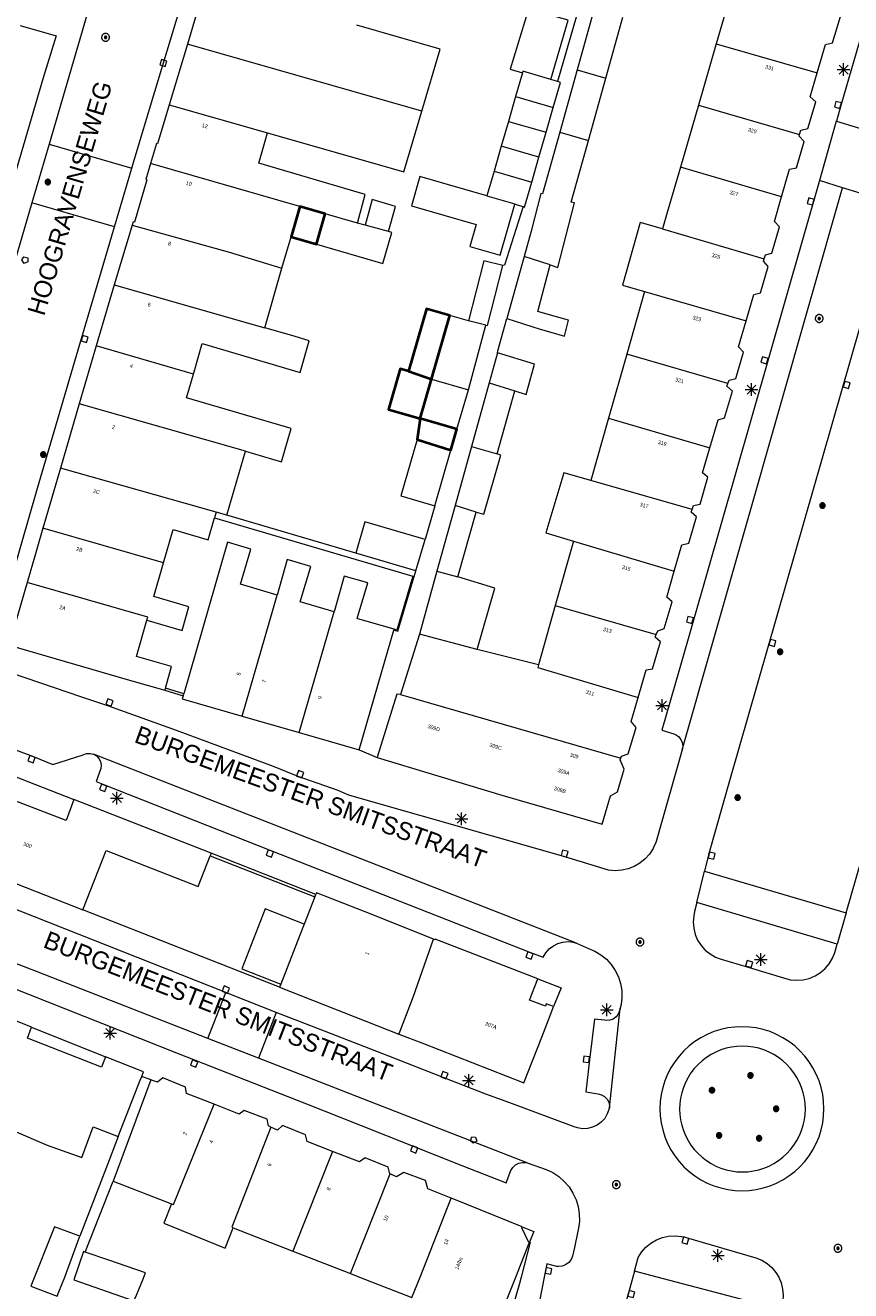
# Model space of a CAD drawing. Header units: metres. Extents: x 135779 to 137489, y 452643 to 455118.
# Tile 202 of 256: x 136614 to 136679, y 453399 to 453499. Entities that reach past the tile are written whole.
import ezdxf
from ezdxf.enums import TextEntityAlignment as Align

# ---------------------------------------------------------------- set-up
doc = ezdxf.new("R2010")
doc.units = ezdxf.units.M
for name, color, linetype, lineweight in [('KTop_GBI_Luifel', 40, 'Continuous', 40), ('KTop_NAR_Huisnummer (t)', 7, 'Continuous', 13), ('KTop_NAR_Huisnummer tijdelijk (t)', 7, 'Continuous', 13), ('KTop_OBW_Overig Plus', 1, 'Continuous', 13), ('KTop_ORL_Weg_Straatnaam (t)', 7, 'Continuous', 13), ('KTop_OWG_Verkeerseiland', 2, 'Continuous', 13), ('KTop_PAL_Lichtmast', 40, 'Continuous', 13), ('KTop_PND_Grondvlaksituatie van BAG-pand [tachy]', 1, 'Continuous', 13), ('KTop_PND_Pandscheiding', 40, 'Continuous', 13), ('KTop_PUT_Brandkraan of -put', 1, 'Continuous', 13), ('KTop_PUT_Inspectie- of rioolput', 15, 'Continuous', 13), ('KTop_PUT_Kolk', 15, 'Continuous', 13), ('KTop_SHD_Muur', 15, 'Continuous', 13), ('KTop_VGO_Boom', 92, 'Continuous', 13), ('KTop_WGD_Rijbaan_Lokale weg', 251, 'Continuous', 13), ('KTop_WGD_Rijbaan_Lokale weg_verkeersdrempel', 40, 'Continuous', 13), ('KTop_WGD_Voetpad', 251, 'Continuous', 13), ('KTop_WGD_Voetpad_achterpad', 251, 'Continuous', 13)]:
    doc.layers.add(name, color=color, linetype=linetype, lineweight=lineweight)
doc.styles.add('Style-ROVU', font='ROVU.shx')
doc.styles.add('Style-ROVUCURSIEF', font='ROVUCURSIEF.shx')

# ---------------------------------------------------------------- blocks, each defined once
blk = doc.blocks.new('PAL_Lichtmast')
at = {"layer": 'KTop_PAL_Lichtmast'}
for p, q in [((-0.354, -0.354), (0.354, 0.354)), ((0.354, -0.354), (-0.354, 0.354)), ((0, -0.5), (0, 0.5)), ((-0.5, 0), (0.5, 0))]:
    blk.add_line(p, q, dxfattribs=at)
blk = doc.blocks.new('PUT_Kolk')
at = {"layer": 'KTop_PUT_Kolk', "flags": 128}
blk.add_lwpolyline([(0.225, -0.225), (0.225, 0.225), (-0.225, 0.225), (-0.225, -0.225), (0.225, -0.225)], dxfattribs=at)
blk = doc.blocks.new('PUT_Brandkraan_of_-put')
at = {"layer": 'KTop_PUT_Brandkraan of -put'}
for p, q in [((-0.25, 0.034), (0, 0.25)), ((-0.158, -0.25), (-0.25, 0.034)), ((0, 0.25), (0.25, 0.033)), ((0.25, 0.033), (0.158, -0.25)), ((0.158, -0.25), (-0.158, -0.25))]:
    blk.add_line(p, q, dxfattribs=at)
blk = doc.blocks.new('PUT_Inspectie-_of_rioolput')
at = {"layer": 'KTop_PUT_Inspectie- of rioolput', "flags": 128}
for points in [[(0.31, 0), (0.308, 0.032), (0.303, 0.064), (0.294, 0.095), (0.283, 0.126), (0.268, 0.155), (0.25, 0.182), (0.23, 0.207), (0.207, 0.23), (0.182, 0.25), (0.154, 0.268), (0.126, 0.283), (0.095, 0.294), (0.064, 0.303), (0.032, 0.308), (0, 0.309), (-0.032, 0.308), (-0.064, 0.303), (-0.096, 0.294), (-0.126, 0.283), (-0.155, 0.268), (-0.182, 0.25), (-0.207, 0.23), (-0.23, 0.207), (-0.25, 0.182), (-0.268, 0.154), (-0.283, 0.126), (-0.294, 0.095), (-0.303, 0.064), (-0.308, 0.032), (-0.309, 0), (-0.308, -0.032), (-0.303, -0.064), (-0.294, -0.096), (-0.283, -0.126), (-0.268, -0.155), (-0.25, -0.182), (-0.23, -0.207), (-0.207, -0.23), (-0.182, -0.25), (-0.155, -0.268), (-0.126, -0.283), (-0.096, -0.294), (-0.064, -0.303), (-0.032, -0.308), (0, -0.309), (0.032, -0.308), (0.064, -0.303), (0.095, -0.294), (0.126, -0.283), (0.155, -0.268), (0.182, -0.25), (0.207, -0.23), (0.23, -0.207), (0.25, -0.182), (0.268, -0.155), (0.283, -0.126), (0.294, -0.096), (0.303, -0.064), (0.308, -0.032), (0.31, 0)], [(0.095, 0), (0.094, 0.009), (0.092, 0.019), (0.09, 0.029), (0.086, 0.038), (0.082, 0.047), (0.076, 0.055), (0.07, 0.063), (0.063, 0.07), (0.055, 0.076), (0.047, 0.082), (0.038, 0.086), (0.029, 0.09), (0.019, 0.092), (0.009, 0.094), (0, 0.094), (-0.01, 0.094), (-0.02, 0.092), (-0.029, 0.09), (-0.039, 0.086), (-0.048, 0.082), (-0.056, 0.076), (-0.064, 0.07), (-0.071, 0.063), (-0.077, 0.055), (-0.082, 0.047), (-0.087, 0.038), (-0.09, 0.029), (-0.093, 0.019), (-0.094, 0.009), (-0.095, 0), (-0.094, -0.01), (-0.093, -0.02), (-0.09, -0.029), (-0.087, -0.039), (-0.082, -0.048), (-0.077, -0.056), (-0.071, -0.064), (-0.064, -0.071), (-0.056, -0.077), (-0.047, -0.082), (-0.039, -0.087), (-0.029, -0.09), (-0.02, -0.093), (-0.01, -0.094), (0, -0.095), (0.009, -0.094), (0.019, -0.093), (0.029, -0.09), (0.038, -0.087), (0.047, -0.082), (0.055, -0.077), (0.063, -0.071), (0.07, -0.064), (0.076, -0.056), (0.082, -0.047), (0.086, -0.039), (0.09, -0.029), (0.092, -0.02), (0.094, -0.01), (0.095, 0)], [(0.035, 0), (0.034, 0.003), (0.034, 0.007), (0.033, 0.01), (0.031, 0.014), (0.03, 0.017), (0.028, 0.02), (0.026, 0.023), (0.023, 0.026), (0.02, 0.028), (0.017, 0.03), (0.014, 0.031), (0.01, 0.033), (0.007, 0.034), (0.003, 0.034), (0, 0.034), (-0.004, 0.034), (-0.007, 0.034), (-0.011, 0.033), (-0.014, 0.031), (-0.018, 0.03), (-0.021, 0.028), (-0.023, 0.026), (-0.026, 0.023), (-0.028, 0.02), (-0.03, 0.017), (-0.032, 0.014), (-0.033, 0.01), (-0.034, 0.007), (-0.035, 0.003), (-0.035, 0), (-0.035, -0.004), (-0.034, -0.007), (-0.033, -0.011), (-0.032, -0.014), (-0.03, -0.018), (-0.028, -0.021), (-0.026, -0.023), (-0.023, -0.026), (-0.021, -0.028), (-0.017, -0.03), (-0.014, -0.032), (-0.011, -0.033), (-0.007, -0.034), (-0.004, -0.035), (0, -0.035), (0.003, -0.035), (0.007, -0.034), (0.01, -0.033), (0.014, -0.032), (0.017, -0.03), (0.02, -0.028), (0.023, -0.026), (0.026, -0.023), (0.028, -0.021), (0.03, -0.017), (0.031, -0.014), (0.033, -0.011), (0.034, -0.007), (0.034, -0.004), (0.035, 0)], [(0.01, 0.02), (0.007, 0.02), (0.005, 0.021), (0.003, 0.022), (0.001, 0.022), (-0.001, 0.022), (-0.004, 0.022), (-0.006, 0.021), (-0.008, 0.02), (-0.01, 0.019), (-0.012, 0.018), (-0.014, 0.017), (-0.016, 0.015), (-0.017, 0.013), (-0.019, 0.012), (-0.02, 0.009), (-0.021, 0.007), (-0.022, 0.005), (-0.022, 0.003), (-0.022, 0.001), (-0.022, -0.001), (-0.022, -0.004), (-0.022, -0.006), (-0.021, -0.008), (-0.02, -0.01), (-0.019, -0.012), (-0.017, -0.014), (-0.016, -0.016), (-0.014, -0.017), (-0.012, -0.019), (-0.01, -0.02), (-0.008, -0.021), (-0.006, -0.022), (-0.003, -0.022), (-0.001, -0.022), (0.001, -0.022), (0.003, -0.022), (0.005, -0.022), (0.008, -0.021), (0.01, -0.02), (0.012, -0.019), (0.014, -0.017), (0.015, -0.016), (0.017, -0.014), (0.018, -0.012), (0.02, -0.01), (0.02, -0.008), (0.021, -0.006), (0.022, -0.003), (0.022, -0.001), (0.022, 0.001), (0.022, 0.003), (0.021, 0.005), (0.02, 0.008), (0.019, 0.01), (0.018, 0.012), (0.017, 0.014), (0.015, 0.015), (0.013, 0.017), (0.012, 0.018), (0.01, 0.02)]]:
    blk.add_lwpolyline(points, dxfattribs=at)
blk = doc.blocks.new('VGO_Boom')
at = {"layer": 'KTop_VGO_Boom', "flags": 128}
for points in [[(0.215, 0), (0.214, 0.022), (0.21, 0.045), (0.204, 0.066), (0.196, 0.087), (0.186, 0.108), (0.174, 0.126), (0.16, 0.144), (0.144, 0.16), (0.126, 0.174), (0.107, 0.186), (0.087, 0.196), (0.066, 0.204), (0.045, 0.21), (0.022, 0.214), (-0.001, 0.215), (-0.023, 0.214), (-0.045, 0.21), (-0.067, 0.204), (-0.088, 0.196), (-0.108, 0.186), (-0.127, 0.174), (-0.144, 0.16), (-0.16, 0.144), (-0.174, 0.126), (-0.187, 0.107), (-0.197, 0.087), (-0.205, 0.066), (-0.211, 0.045), (-0.214, 0.022), (-0.215, -0.001), (-0.214, -0.023), (-0.211, -0.045), (-0.205, -0.067), (-0.197, -0.088), (-0.187, -0.108), (-0.174, -0.127), (-0.16, -0.144), (-0.144, -0.16), (-0.127, -0.174), (-0.108, -0.187), (-0.088, -0.197), (-0.067, -0.205), (-0.045, -0.211), (-0.023, -0.214), (0, -0.215), (0.022, -0.214), (0.045, -0.211), (0.066, -0.205), (0.087, -0.197), (0.108, -0.187), (0.126, -0.174), (0.144, -0.16), (0.16, -0.144), (0.174, -0.127), (0.186, -0.108), (0.196, -0.088), (0.204, -0.067), (0.21, -0.045), (0.214, -0.023), (0.215, -0.001)], [(0.155, 0), (0.154, 0.016), (0.152, 0.032), (0.147, 0.048), (0.142, 0.063), (0.134, 0.078), (0.125, 0.091), (0.115, 0.104), (0.104, 0.115), (0.091, 0.125), (0.077, 0.134), (0.063, 0.142), (0.048, 0.147), (0.032, 0.152), (0.016, 0.154), (-0.001, 0.155), (-0.017, 0.154), (-0.033, 0.152), (-0.048, 0.147), (-0.064, 0.142), (-0.078, 0.134), (-0.092, 0.125), (-0.104, 0.115), (-0.116, 0.104), (-0.126, 0.091), (-0.135, 0.077), (-0.142, 0.063), (-0.148, 0.048), (-0.152, 0.032), (-0.155, 0.016), (-0.155, -0.001), (-0.155, -0.017), (-0.152, -0.033), (-0.148, -0.048), (-0.142, -0.064), (-0.135, -0.078), (-0.126, -0.092), (-0.116, -0.104), (-0.104, -0.116), (-0.092, -0.126), (-0.078, -0.135), (-0.064, -0.142), (-0.048, -0.148), (-0.033, -0.152), (-0.017, -0.155), (0, -0.155), (0.016, -0.155), (0.032, -0.152), (0.048, -0.148), (0.063, -0.142), (0.078, -0.135), (0.091, -0.126), (0.104, -0.116), (0.115, -0.104), (0.125, -0.092), (0.134, -0.078), (0.142, -0.064), (0.147, -0.048), (0.152, -0.033), (0.154, -0.017), (0.155, -0.001)], [(0.095, 0), (0.094, 0.01), (0.093, 0.02), (0.09, 0.029), (0.087, 0.039), (0.082, 0.048), (0.077, 0.056), (0.071, 0.064), (0.064, 0.071), (0.056, 0.077), (0.047, 0.082), (0.039, 0.087), (0.029, 0.09), (0.02, 0.093), (0.01, 0.094), (-0.001, 0.095), (-0.01, 0.094), (-0.02, 0.093), (-0.03, 0.09), (-0.039, 0.087), (-0.048, 0.082), (-0.056, 0.077), (-0.064, 0.071), (-0.071, 0.064), (-0.077, 0.056), (-0.083, 0.047), (-0.087, 0.039), (-0.091, 0.029), (-0.093, 0.02), (-0.095, 0.01), (-0.095, -0.001), (-0.095, -0.01), (-0.093, -0.02), (-0.091, -0.03), (-0.087, -0.039), (-0.083, -0.048), (-0.077, -0.056), (-0.071, -0.064), (-0.064, -0.071), (-0.056, -0.077), (-0.048, -0.083), (-0.039, -0.087), (-0.03, -0.091), (-0.02, -0.093), (-0.01, -0.095), (0, -0.095), (0.01, -0.095), (0.02, -0.093), (0.029, -0.091), (0.039, -0.087), (0.048, -0.083), (0.056, -0.077), (0.064, -0.071), (0.071, -0.064), (0.077, -0.056), (0.082, -0.048), (0.087, -0.039), (0.09, -0.03), (0.093, -0.02), (0.094, -0.01), (0.095, -0.001)], [(0.035, 0), (0.035, 0.004), (0.034, 0.007), (0.033, 0.011), (0.032, 0.014), (0.03, 0.018), (0.028, 0.021), (0.026, 0.023), (0.023, 0.026), (0.021, 0.028), (0.017, 0.03), (0.014, 0.032), (0.011, 0.033), (0.007, 0.034), (0.004, 0.035), (-0.001, 0.035), (-0.004, 0.035), (-0.008, 0.034), (-0.011, 0.033), (-0.015, 0.032), (-0.018, 0.03), (-0.021, 0.028), (-0.024, 0.026), (-0.027, 0.023), (-0.029, 0.021), (-0.031, 0.017), (-0.032, 0.014), (-0.034, 0.011), (-0.035, 0.007), (-0.035, 0.004), (-0.035, -0.001), (-0.035, -0.004), (-0.035, -0.008), (-0.034, -0.011), (-0.032, -0.015), (-0.031, -0.018), (-0.029, -0.021), (-0.027, -0.024), (-0.024, -0.027), (-0.021, -0.029), (-0.018, -0.031), (-0.015, -0.032), (-0.011, -0.034), (-0.008, -0.035), (-0.004, -0.035), (0, -0.035), (0.004, -0.035), (0.007, -0.035), (0.011, -0.034), (0.014, -0.032), (0.018, -0.031), (0.021, -0.029), (0.023, -0.027), (0.026, -0.024), (0.028, -0.021), (0.03, -0.018), (0.032, -0.015), (0.033, -0.011), (0.034, -0.008), (0.035, -0.004), (0.035, 0)]]:
    blk.add_lwpolyline(points, dxfattribs=at)

msp = doc.modelspace()

# ---------------------------------------------------------------- linework, layer by layer
at = {"layer": 'KTop_GBI_Luifel', "flags": 128}
for points in [[(136635.26, 453482.194), (136637.264, 453481.615), (136637.96, 453484.033), (136635.956, 453484.611), (136635.26, 453482.194)], [(136646.363, 453470.969), (136647.805, 453475.984), (136645.964, 453476.506), (136644.548, 453471.59)], [(136644.548, 453471.59), (136643.882, 453471.773), (136642.968, 453468.562), (136645.458, 453467.858)], [(136644.548, 453471.59), (136646.363, 453470.969)], [(136645.458, 453467.858), (136646.363, 453470.969)], [(136645.458, 453467.858), (136645.234, 453466.187), (136647.892, 453465.341), (136648.377, 453467.009), (136645.458, 453467.858)]]:
    msp.add_lwpolyline(points, dxfattribs=at)
at = {"layer": 'KTop_OBW_Overig Plus', "flags": 128}
for points in [[(136651.996, 453479.945), (136650.512, 453480.323), (136649.301, 453475.573)], [(136650.653, 453475.229), (136650.785, 453475.195), (136651.996, 453479.945)]]:
    msp.add_lwpolyline(points, dxfattribs=at)
at = {"layer": 'KTop_OWG_Verkeerseiland', "flags": 128}
msp.add_lwpolyline([(136668.843, 453408.776), (136669.243, 453408.61), (136669.657, 453408.479), (136670.08, 453408.385), (136670.51, 453408.329), (136670.943, 453408.31), (136671.377, 453408.329), (136671.806, 453408.385), (136672.23, 453408.479), (136672.643, 453408.61), (136673.044, 453408.776), (136673.428, 453408.976), (136673.794, 453409.209), (136674.138, 453409.473), (136674.458, 453409.766), (136674.751, 453410.085), (136675.015, 453410.429), (136675.248, 453410.795), (136675.448, 453411.18), (136675.614, 453411.58), (136675.744, 453411.994), (136675.838, 453412.417), (136675.895, 453412.847), (136675.913, 453413.28), (136675.895, 453413.713), (136675.838, 453414.143), (136675.744, 453414.566), (136675.614, 453414.98), (136675.448, 453415.38), (136675.248, 453415.765), (136675.015, 453416.131), (136674.751, 453416.475), (136674.458, 453416.794), (136674.138, 453417.087), (136673.794, 453417.351), (136673.428, 453417.584), (136673.044, 453417.784), (136672.643, 453417.95), (136672.23, 453418.081), (136671.806, 453418.175), (136671.377, 453418.231), (136670.943, 453418.25), (136670.51, 453418.231), (136670.08, 453418.175), (136669.657, 453418.081), (136669.243, 453417.95), (136668.843, 453417.784), (136668.458, 453417.584), (136668.093, 453417.351), (136667.749, 453417.087), (136667.429, 453416.794), (136667.136, 453416.475), (136666.872, 453416.131), (136666.639, 453415.765), (136666.439, 453415.38), (136666.273, 453414.98), (136666.143, 453414.566), (136666.049, 453414.143), (136665.992, 453413.713), (136665.973, 453413.28), (136665.992, 453412.847), (136666.049, 453412.417), (136666.143, 453411.994), (136666.273, 453411.58), (136666.439, 453411.18), (136666.639, 453410.795), (136666.872, 453410.429), (136667.136, 453410.085), (136667.429, 453409.766), (136667.749, 453409.473), (136668.093, 453409.209), (136668.458, 453408.976), (136668.843, 453408.776)], dxfattribs=at)
at = {"layer": 'KTop_PND_Grondvlaksituatie van BAG-pand [tachy]', "flags": 128}
for points in [[(136628.528, 453502.366), (136627.084, 453497.432)], [(136670.349, 453502.527), (136668.876, 453497.47)], [(136655.799, 453494.636), (136657.16, 453499.335), (136654.04, 453500.2), (136652.591, 453495.445), (136653.555, 453495.168)], [(136659.226, 453500.235), (136657.874, 453495.404)], [(136676.859, 453495.175), (136677.518, 453497.402), (136678.052, 453497.537), (136678.683, 453499.616), (136678.25, 453500.008), (136678.325, 453500.231)], [(136660.131, 453494.741), (136661.475, 453499.572)], [(136645.59, 453492.125), (136647.053, 453497.038), (136640.464, 453498.933)], [(136627.084, 453497.432), (136625.637, 453492.65)], [(136668.876, 453497.47), (136667.464, 453492.616)], [(136653.555, 453495.168), (136653.014, 453493.298)], [(136657.874, 453495.404), (136656.498, 453490.488)], [(136675.454, 453490.289), (136675.551, 453490.646), (136676.116, 453490.774), (136676.456, 453491.906), (136676.743, 453492.862), (136676.295, 453493.271), (136676.859, 453495.175)], [(136656.315, 453494.48), (136655.799, 453494.636)], [(136655.989, 453492.438), (136656.558, 453494.407), (136656.315, 453494.48)], [(136658.762, 453489.821), (136660.131, 453494.741)], [(136653.014, 453493.298), (136652.445, 453491.329)], [(136625.637, 453492.65), (136624.705, 453489.567), (136624.629, 453489.581), (136624.159, 453488.008)], [(136655.421, 453490.469), (136655.989, 453492.438)], [(136667.464, 453492.616), (136666.033, 453487.7)], [(136633.389, 453490.426), (136644.167, 453487.348), (136645.59, 453492.125)], [(136652.445, 453491.329), (136651.876, 453489.361)], [(136640.51, 453483.299), (136641.133, 453485.554), (136632.729, 453488.03), (136633.389, 453490.426)], [(136656.498, 453490.488), (136655.129, 453485.596), (136655.016, 453485.628), (136654.246, 453482.661), (136653.689, 453480.654)], [(136654.852, 453488.5), (136655.421, 453490.469)], [(136674.032, 453485.359), (136674.668, 453487.557), (136675.22, 453487.666), (136675.83, 453489.736), (136675.418, 453490.156), (136675.454, 453490.289)], [(136651.876, 453489.361), (136651.306, 453487.392)], [(136655.743, 453479.989), (136656.338, 453479.796), (136657.659, 453484.887), (136657.408, 453484.957), (136658.762, 453489.821)], [(136654.283, 453486.531), (136654.852, 453488.5)], [(136624.159, 453488.008), (136623.781, 453486.745), (136623.876, 453486.711), (136622.893, 453483.363), (136622.778, 453483.382), (136622.699, 453483.118)], [(136651.306, 453487.392), (136650.741, 453485.438)], [(136666.033, 453487.7), (136664.991, 453484.123), (136664.624, 453482.834)], [(136650.741, 453485.438), (136647.268, 453486.436), (136645.433, 453486.963), (136644.77, 453484.656), (136649.903, 453483.181), (136649.401, 453481.433), (136651.789, 453480.747), (136652.95, 453484.785)], [(136653.602, 453484.595), (136653.714, 453484.562), (136654.283, 453486.531)], [(136642.959, 453482.623), (136643.505, 453484.604), (136641.665, 453485.156), (136641.108, 453483.134)], [(136672.656, 453480.47), (136672.754, 453480.787), (136673.253, 453480.911), (136673.865, 453482.995), (136673.47, 453483.419), (136674.032, 453485.359)], [(136634.534, 453479.725), (136635.26, 453482.194), (136635.956, 453484.611)], [(136635.956, 453484.611), (136637.059, 453484.293), (136637.96, 453484.033)], [(136652.95, 453484.785), (136653.602, 453484.595)], [(136637.96, 453484.033), (136637.264, 453481.615), (136642.53, 453480.095), (136643.221, 453482.551), (136642.959, 453482.623)], [(136641.108, 453483.134), (136640.51, 453483.299)], [(136664.624, 453482.834), (136662.862, 453483.352), (136661.464, 453478.381), (136663.212, 453477.876)], [(136622.699, 453483.118), (136621.294, 453478.404)], [(136653.689, 453480.654), (136652.326, 453475.741)], [(136671.227, 453475.561), (136671.841, 453477.661), (136672.37, 453477.776), (136672.964, 453479.863), (136672.599, 453480.285), (136672.656, 453480.47)], [(136633.19, 453475.013), (136634.534, 453479.725)], [(136652.326, 453475.741), (136654.965, 453474.909), (136655.796, 453474.674), (136656.871, 453474.352), (136657.196, 453475.63), (136656.151, 453475.921), (136654.76, 453476.313), (136655.743, 453479.989)], [(136621.294, 453478.404), (136619.863, 453473.594)], [(136663.212, 453477.876), (136661.806, 453472.936)], [(136649.301, 453475.573), (136647.805, 453475.984), (136646.363, 453470.969)], [(136649.282, 453470.12), (136650.653, 453475.229)], [(136650.653, 453475.229), (136649.301, 453475.573)], [(136669.791, 453470.627), (136669.885, 453470.878), (136670.419, 453471.013), (136671.028, 453473.09), (136670.629, 453473.517), (136671.227, 453475.561)], [(136627.541, 453471.353), (136628.231, 453473.765), (136635.971, 453471.485), (136636.703, 453474), (136635.516, 453474.35), (136633.19, 453475.013)], [(136619.863, 453473.594), (136618.522, 453469.007)], [(136651.573, 453473.028), (136650.916, 453470.659)], [(136652.938, 453470.026), (136653.847, 453469.741), (136654.511, 453472.131), (136651.573, 453473.028)], [(136661.806, 453472.936), (136660.364, 453467.872)], [(136631.653, 453465.261), (136634.519, 453464.432), (136635.276, 453467.049), (136627.003, 453469.471), (136627.541, 453471.353)], [(136646.363, 453470.969), (136645.458, 453467.858), (136648.377, 453467.009)], [(136650.916, 453470.659), (136649.523, 453465.64)], [(136668.369, 453465.545), (136669.018, 453467.738), (136669.516, 453467.903), (136670.154, 453470.02), (136669.705, 453470.396), (136669.791, 453470.627)], [(136648.377, 453467.009), (136649.282, 453470.12)], [(136651.549, 453465.047), (136652.938, 453470.026)], [(136618.522, 453469.007), (136617.037, 453463.925)], [(136660.364, 453467.872), (136658.959, 453462.939)], [(136647.892, 453465.341), (136645.234, 453466.187), (136643.93, 453461.743), (136646.614, 453460.941)], [(136630.191, 453460.204), (136631.653, 453465.261)], [(136646.614, 453460.941), (136647.892, 453465.341)], [(136649.523, 453465.64), (136648.231, 453460.985)], [(136666.964, 453460.669), (136667.072, 453460.975), (136667.586, 453461.08), (136668.199, 453463.227), (136667.785, 453463.569), (136668.369, 453465.545)], [(136649.895, 453460.458), (136650.491, 453460.291), (136651.85, 453464.954), (136651.549, 453465.047)], [(136617.037, 453463.925), (136615.679, 453459.276), (136615.656, 453459.197)], [(136658.959, 453462.939), (136656.82, 453463.546), (136655.403, 453458.819), (136657.599, 453458.161)], [(136629.352, 453460.441), (136629.221, 453459.992)], [(136630.191, 453460.204), (136629.352, 453460.441)], [(136648.231, 453460.985), (136646.787, 453455.784)], [(136648.458, 453455.344), (136649.895, 453460.458)], [(136665.553, 453455.777), (136666.159, 453457.861), (136666.698, 453458.006), (136667.312, 453460.067), (136666.887, 453460.453), (136666.964, 453460.669)], [(136615.656, 453459.197), (136615.052, 453457.162), (136614.396, 453454.89)], [(136625.188, 453456.44), (136625.953, 453459.075), (136628.722, 453458.273), (136629.221, 453459.992)], [(136645.852, 453458.293), (136641.101, 453459.689), (136640.373, 453457.212)], [(136645.12, 453455.817), (136645.124, 453455.816), (136645.852, 453458.293)], [(136657.599, 453458.161), (136656.15, 453453.073)], [(136634.162, 453453.897), (136631.262, 453454.752), (136632.08, 453457.529), (136630.237, 453458.072), (136626.775, 453446.092)], [(136645.12, 453455.817), (136640.373, 453457.212)], [(136623.873, 453451.907), (136626.648, 453451.103), (136627.191, 453452.972), (136624.415, 453453.775), (136625.188, 453456.44)], [(136638.667, 453452.569), (136635.991, 453453.358), (136636.817, 453456.163), (136634.957, 453456.697), (136634.162, 453453.897)], [(136643.408, 453451.198), (136640.543, 453452.031), (136640.5, 453452.043), (136641.327, 453454.854), (136639.47, 453455.384), (136638.667, 453452.569)], [(136646.787, 453455.784), (136645.404, 453450.804)], [(136649.981, 453449.591), (136651.371, 453454.451), (136648.458, 453455.344)], [(136664.129, 453450.772), (136664.254, 453451.078), (136664.762, 453451.258), (136665.375, 453453.351), (136664.956, 453453.722), (136665.553, 453455.777)], [(136614.396, 453454.89), (136613.108, 453450.427), (136612.978, 453449.928), (136622.505, 453447.181), (136625.28, 453446.376)], [(136656.15, 453453.073), (136654.816, 453448.39)], [(136625.33, 453446.548), (136625.823, 453448.246), (136623.046, 453449.049), (136623.873, 453451.907)], [(136640.657, 453441.658), (136642.446, 453447.86), (136643.389, 453451.132)], [(136643.408, 453451.198), (136643.389, 453451.132)], [(136645.404, 453450.804), (136643.902, 453446.035)], [(136662.697, 453445.807), (136663.335, 453447.983), (136663.834, 453448.078), (136664.453, 453450.2), (136664.053, 453450.581), (136664.129, 453450.772)], [(136654.816, 453448.39), (136649.981, 453449.591)], [(136625.33, 453446.548), (136625.28, 453446.376)], [(136626.728, 453445.931), (136626.663, 453445.704), (136631.386, 453444.34)], [(136626.728, 453445.931), (136626.775, 453446.092)], [(136643.902, 453446.035), (136643.619, 453446.074), (136642.09, 453441.163), (136642.06, 453441.067)], [(136661.319, 453441.001), (136661.37, 453441.17), (136661.913, 453441.345), (136662.551, 453443.423), (136662.136, 453443.894), (136662.697, 453445.807)], [(136631.386, 453444.34), (136635.904, 453443.03)], [(136635.904, 453443.03), (136640.657, 453441.658)], [(136642.06, 453441.067), (136651.926, 453438.074), (136659.862, 453435.794), (136660.511, 453438.041), (136661.059, 453438.351), (136661.586, 453440.132), (136661.278, 453440.864), (136661.319, 453441.001)], [(136618.099, 453437.753), (136617.498, 453436.078), (136612.702, 453437.928), (136610.609, 453432.504)], [(136628.953, 453433.492), (136618.099, 453437.753)], [(136618.808, 453429.019), (136620.649, 453433.711), (136627.919, 453430.858), (136628.876, 453433.297)], [(136628.953, 453433.492), (136628.876, 453433.297)], [(136610.519, 453432.271), (136618.808, 453429.019)], [(136637.145, 453430.051), (136637.221, 453430.246)], [(136646.532, 453426.695), (136641.585, 453428.688), (136637.273, 453430.379), (136637.221, 453430.246)], [(136637.145, 453430.051), (136636.305, 453427.902)], [(136636.305, 453427.902), (136633.223, 453429.107), (136631.363, 453424.35), (136634.445, 453423.145)], [(136654.755, 453423.561), (136646.665, 453426.708), (136646.66, 453426.643), (136646.532, 453426.695)], [(136634.445, 453423.145), (136634.352, 453422.908)], [(136656.014, 453421.371), (136655.438, 453421.595), (136655.364, 453421.405), (136654.107, 453421.895), (136654.755, 453423.561)], [(136614.753, 453419.749), (136608.65, 453422.188), (136608.589, 453422.323)], [(136634.352, 453422.908), (136643.781, 453419.192)], [(136643.781, 453419.192), (136645.608, 453418.505), (136653.669, 453415.358), (136655.078, 453418.971), (136655.873, 453421.009), (136656.014, 453421.371)], [(136620.599, 453417.418), (136620.285, 453416.599), (136614.435, 453418.875), (136614.753, 453419.749)], [(136623.457, 453415.861), (136623.593, 453416.211), (136620.599, 453417.418)], [(136624.184, 453415.59), (136624.107, 453415.384), (136621.2, 453407.589)], [(136621.609, 453411.115), (136623.339, 453415.559), (136623.457, 453415.861)], [(136629.174, 453413.658), (136626.998, 453414.517), (136626.913, 453415.015), (136625.115, 453415.741), (136624.702, 453415.397), (136624.391, 453415.513), (136624.184, 453415.59)], [(136633.675, 453411.856), (136633.469, 453411.947), (136633.373, 453412.471), (136631.564, 453413.173), (136631.172, 453412.869), (136629.174, 453413.658)], [(136613.356, 453411.547), (136615.988, 453410.424), (136618.713, 453409.452), (136619.63, 453411.877), (136621.609, 453411.115)], [(136638.541, 453409.936), (136636.524, 453410.727), (136636.413, 453411.241), (136634.585, 453411.968), (136634.197, 453411.624), (136633.675, 453411.856)], [(136643.084, 453408.151), (136643.057, 453408.163), (136642.937, 453408.696), (136641.124, 453409.438), (136640.677, 453409.098), (136638.541, 453409.936)], [(136647.923, 453406.226), (136646.07, 453406.967), (136645.883, 453407.621), (136644.166, 453408.268), (136643.6, 453407.922), (136643.084, 453408.151)], [(136621.2, 453407.589), (136625.814, 453405.791)], [(136653.53, 453403.981), (136647.988, 453406.2), (136647.923, 453406.226)], [(136625.814, 453405.791), (136625.216, 453404.258), (136630.068, 453402.287), (136630.692, 453403.89)], [(136618.576, 453403.233), (136616.578, 453403.98), (136614.701, 453399.295), (136616.768, 453398.484), (136616.904, 453398.826)], [(136616.904, 453398.826), (136617.369, 453400), (136617.514, 453400.367), (136618.576, 453403.233)], [(136630.692, 453403.89), (136635.405, 453402.053)], [(136654.117, 453402.763), (136654.026, 453402.8), (136653.513, 453403.906), (136653.53, 453403.981)], [(136648.008, 453387.366), (136648.149, 453387.72), (136648.746, 453389.226), (136653.021, 453400), (136654.117, 453402.763)], [(136618.999, 453401.98), (136618.855, 453402.029), (136618.086, 453399.795), (136622.844, 453398.131)], [(136622.844, 453398.131), (136623.054, 453398.571), (136623.597, 453399.91), (136623.634, 453400), (136623.769, 453400.333), (136620.871, 453401.336), (136618.999, 453401.98)], [(136635.405, 453402.053), (136639.957, 453400.278)], [(136639.957, 453400.278), (136640.673, 453400), (136644.821, 453398.388)]]:
    msp.add_lwpolyline(points, dxfattribs=at)
at = {"layer": 'KTop_PND_Pandscheiding', "flags": 128}
for points in [[(136645.59, 453492.125), (136627.084, 453497.432)], [(136668.876, 453497.47), (136676.859, 453495.175)], [(136655.799, 453494.636), (136653.594, 453495.303), (136653.555, 453495.168)], [(136657.874, 453495.404), (136660.131, 453494.741)], [(136653.014, 453493.298), (136655.989, 453492.438)], [(136625.637, 453492.65), (136633.389, 453490.426)], [(136667.464, 453492.616), (136675.454, 453490.289)], [(136652.445, 453491.329), (136655.421, 453490.469)], [(136656.498, 453490.488), (136658.762, 453489.821)], [(136654.852, 453488.5), (136651.876, 453489.361)], [(136635.956, 453484.611), (136624.159, 453488.008)], [(136651.306, 453487.392), (136654.283, 453486.531)], [(136674.032, 453485.359), (136666.033, 453487.7)], [(136650.741, 453485.438), (136652.955, 453484.802), (136652.95, 453484.785)], [(136640.51, 453483.299), (136637.96, 453484.033)], [(136642.959, 453482.623), (136641.108, 453483.134)], [(136622.699, 453483.118), (136630.304, 453481.014), (136634.534, 453479.725)], [(136664.624, 453482.834), (136672.656, 453480.47)], [(136655.743, 453479.989), (136653.689, 453480.654)], [(136621.294, 453478.404), (136633.19, 453475.013)], [(136663.212, 453477.876), (136671.227, 453475.561)], [(136627.541, 453471.353), (136619.863, 453473.594)], [(136669.791, 453470.627), (136661.806, 453472.936)], [(136646.363, 453470.969), (136649.282, 453470.12)], [(136650.916, 453470.659), (136652.938, 453470.026)], [(136631.653, 453465.261), (136618.522, 453469.007)], [(136660.364, 453467.872), (136668.369, 453465.545)], [(136649.523, 453465.64), (136651.549, 453465.047)], [(136629.352, 453460.441), (136617.037, 453463.925)], [(136666.964, 453460.669), (136658.959, 453462.939)], [(136649.895, 453460.458), (136648.231, 453460.985)], [(136625.188, 453456.44), (136615.656, 453459.197)], [(136657.599, 453458.161), (136665.553, 453455.777)], [(136646.787, 453455.784), (136648.458, 453455.344)], [(136623.873, 453451.907), (136623.945, 453452.156), (136614.396, 453454.89)], [(136631.386, 453444.34), (136634.162, 453453.897)], [(136635.904, 453443.03), (136638.667, 453452.569)], [(136656.15, 453453.073), (136664.129, 453450.772)], [(136649.981, 453449.591), (136645.404, 453450.804)], [(136654.816, 453448.39), (136654.757, 453448.182), (136662.697, 453445.807)], [(136643.902, 453446.035), (136661.319, 453441.001)], [(136636.305, 453427.902), (136635.956, 453427.01), (136634.445, 453423.145)], [(136643.781, 453419.192), (136643.855, 453419.383), (136644.916, 453422.116), (136646.532, 453426.695)], [(136625.814, 453405.791), (136625.96, 453405.734), (136629.174, 453413.658)], [(136633.675, 453411.856), (136630.576, 453403.935), (136630.692, 453403.89)], [(136638.541, 453409.936), (136635.405, 453402.053)], [(136639.957, 453400.278), (136643.084, 453408.151)], [(136644.821, 453398.388), (136645.455, 453400), (136647.923, 453406.226)]]:
    msp.add_lwpolyline(points, dxfattribs=at)
at = {"layer": 'KTop_SHD_Muur', "flags": 128}
for points in [[(136640.373, 453457.212), (136630.191, 453460.204)], [(136629.221, 453459.992), (136644.893, 453455.379), (136643.631, 453451.134), (136643.408, 453451.198)], [(136643.389, 453451.132), (136643.611, 453451.065), (136643.707, 453451.036), (136645.12, 453455.817)], [(136625.28, 453446.376), (136626.728, 453445.931)], [(136626.775, 453446.092), (136625.33, 453446.548)], [(136628.876, 453433.297), (136637.145, 453430.051)], [(136637.221, 453430.246), (136628.953, 453433.492)]]:
    msp.add_lwpolyline(points, dxfattribs=at)
at = {"layer": 'KTop_WGD_Rijbaan_Lokale weg', "flags": 128}
for points in [[(136631.904, 453543.186), (136631.139, 453540.576), (136624.896, 453519.265), (136620.514, 453504.409), (136619.682, 453501.64), (136616.133, 453489.54)], [(136622.678, 453487.628), (136622.79, 453488.006), (136624.493, 453493.697), (136627.235, 453502.745), (136637.755, 453538.621), (136638.518, 453541.222)], [(136616.133, 453489.54), (136622.678, 453487.628)], [(136666.18, 453441.67), (136678.845, 453486.085)], [(136683.025, 453484.803), (136678.845, 453486.085)], [(136614.77, 453484.893), (136612.247, 453476.293)], [(136621.306, 453482.984), (136614.77, 453484.893)], [(136612.005, 453451.262), (136615.215, 453462.341), (136618.701, 453474.167), (136621.306, 453482.984)], [(136679.141, 453428.786), (136680.39, 453433.07), (136681.49, 453437.03), (136684.067, 453445.987), (136694.299, 453481.707)], [(136681.679, 453480.12), (136669.97, 453439.39), (136668.26, 453433.37), (136667.946, 453432.088)], [(136666.18, 453441.67), (136664.12, 453434.43), (136664.087, 453434.336), (136663.907, 453433.94), (136663.872, 453433.863), (136663.587, 453433.429), (136663.239, 453433.043), (136662.836, 453432.715), (136662.387, 453432.453), (136661.903, 453432.263), (136661.396, 453432.15), (136660.878, 453432.115), (136660.36, 453432.16), (136656.81, 453433.23), (136639.92, 453438.06), (136639.696, 453438.14), (136638.996, 453438.441), (136635.828, 453439.564), (136633.868, 453440.357), (136626.209, 453443.182), (136620.783, 453445.132), (136618.734, 453445.818), (136612.047, 453448.105)], [(136612.36, 453442.1), (136614.83, 453441.17), (136616.44, 453440.52), (136618.84, 453441.28), (136619.102, 453441.372), (136619.379, 453441.386), (136619.649, 453441.321)], [(136657.83, 453426.38), (136619.649, 453441.321)], [(136630.101, 453422.479), (136608.027, 453431.211)], [(136667.337, 453429.601), (136667.946, 453432.088)], [(136667.337, 453429.601), (136667.16, 453428.88), (136667.086, 453428.547), (136667.047, 453428.055), (136667.087, 453427.563), (136667.206, 453427.084), (136667.4, 453426.63), (136667.665, 453426.214), (136667.969, 453425.874), (136667.994, 453425.846), (136668.378, 453425.536), (136668.807, 453425.292), (136669.27, 453425.12), (136671.4, 453424.5), (136674.46, 453423.56), (136674.747, 453423.497), (136675.243, 453423.454), (136675.739, 453423.49), (136676.222, 453423.606), (136676.681, 453423.797), (136677.104, 453424.059), (136677.479, 453424.386), (136677.797, 453424.768), (136678.049, 453425.197), (136678.23, 453425.66), (136678.422, 453426.318)], [(136679.141, 453428.786), (136678.422, 453426.318)], [(136628.691, 453418.858), (136615.13, 453424.144), (136606.467, 453427.481)], [(136657.83, 453426.38), (136658.76, 453425.97), (136659.276, 453425.753), (136659.755, 453425.466), (136660.189, 453425.112), (136660.567, 453424.701), (136660.884, 453424.24), (136661.131, 453423.738), (136661.304, 453423.207), (136661.4, 453422.656), (136661.416, 453422.097), (136661.353, 453421.541), (136661.287, 453421.262)], [(136628.691, 453418.858), (136630.101, 453422.479)], [(136660.43, 453413.38), (136661.287, 453421.262)], [(136634.099, 453420.918), (136632.69, 453417.299)], [(136660.43, 453413.38), (136660.257, 453412.891), (136660.052, 453412.546), (136659.782, 453412.248), (136659.459, 453412.009), (136659.095, 453411.839), (136658.705, 453411.745), (136658.304, 453411.729), (136657.907, 453411.793), (136657.65, 453411.88), (136652.55, 453413.77), (136650.67, 453414.46), (136647.297, 453415.77), (136642.987, 453417.451), (136637.902, 453419.435), (136634.099, 453420.918)], [(136664.447, 453412.741), (136664.52, 453412.18), (136664.643, 453411.628), (136664.813, 453411.089), (136665.029, 453410.566), (136665.29, 453410.065), (136665.594, 453409.588), (136665.938, 453409.14), (136666.32, 453408.723), (136666.737, 453408.341), (136667.186, 453407.997), (136667.662, 453407.693), (136668.164, 453407.432), (136668.686, 453407.215), (136669.226, 453407.045), (136669.778, 453406.923), (136670.338, 453406.849), (136670.903, 453406.824), (136671.468, 453406.849), (136672.028, 453406.923), (136672.58, 453407.045), (136673.12, 453407.215), (136673.642, 453407.432), (136674.144, 453407.693), (136674.62, 453407.997), (136675.069, 453408.341), (136675.486, 453408.723), (136675.868, 453409.14), (136676.212, 453409.588), (136676.516, 453410.065), (136676.777, 453410.566), (136676.993, 453411.089), (136677.163, 453411.628), (136677.286, 453412.18), (136677.359, 453412.741), (136677.384, 453413.305), (136677.359, 453413.87), (136677.286, 453414.431), (136677.163, 453414.983), (136676.993, 453415.522), (136676.777, 453416.044), (136676.516, 453416.546), (136676.212, 453417.023), (136675.868, 453417.471), (136675.486, 453417.888), (136675.069, 453418.27), (136674.62, 453418.614), (136674.144, 453418.918), (136673.642, 453419.179), (136673.12, 453419.396), (136672.58, 453419.566), (136672.028, 453419.688), (136671.468, 453419.762), (136670.903, 453419.787), (136670.338, 453419.762), (136669.778, 453419.688), (136669.226, 453419.566), (136668.686, 453419.396), (136668.164, 453419.179), (136667.662, 453418.918), (136667.186, 453418.614), (136666.737, 453418.27), (136666.32, 453417.888), (136665.938, 453417.471), (136665.594, 453417.023), (136665.29, 453416.546), (136665.029, 453416.044), (136664.813, 453415.522), (136664.643, 453414.983), (136664.52, 453414.431), (136664.447, 453413.87), (136664.422, 453413.305), (136664.447, 453412.741)], [(136653.93, 453409.02), (136641.548, 453413.846), (136636.472, 453415.825), (136632.69, 453417.299)], [(136653.93, 453409.02), (136655.43, 453408.5), (136655.949, 453408.254), (136656.43, 453407.938), (136656.861, 453407.559), (136657.236, 453407.123), (136657.547, 453406.64), (136657.788, 453406.118), (136657.955, 453405.567), (136658.043, 453405), (136658.052, 453404.425), (136657.981, 453403.854), (136657.93, 453403.63), (136657.656, 453402.347), (136657.51, 453401.66), (136657.392, 453401.385), (136657.206, 453401.152), (136656.965, 453400.976), (136656.686, 453400.869), (136656.389, 453400.841), (136656.28, 453400.85), (136655.48, 453401.04), (136655.277, 453400), (136654.08, 453393.878)], [(136662.398, 453400.475), (136662.69, 453401.55), (136662.964, 453401.979), (136663.302, 453402.359), (136663.696, 453402.682), (136664.135, 453402.94), (136664.609, 453403.125), (136665.106, 453403.234), (136665.614, 453403.264), (136666.121, 453403.215), (136666.33, 453403.17), (136666.49, 453403.13), (136672.01, 453401.53), (136672.47, 453401.339), (136672.893, 453401.077), (136673.268, 453400.75), (136673.587, 453400.368), (136673.81, 453400), (136674.002, 453399.541), (136674.117, 453399.057), (136674.154, 453398.56), (136674.12, 453398.12), (136673.932, 453397.428)], [(136662.398, 453400.475), (136662.269, 453400), (136662.03, 453399.12), (136659.009, 453388.574)]]:
    msp.add_lwpolyline(points, dxfattribs=at)
at = {"layer": 'KTop_WGD_Rijbaan_Lokale weg_verkeersdrempel', "flags": 128}
for points in [[(136678.363, 453491.34), (136678.361, 453491.334), (136677.018, 453486.646)], [(136678.363, 453491.34), (136680.184, 453490.781)], [(136616.133, 453489.54), (136614.77, 453484.893)], [(136621.306, 453482.984), (136622.678, 453487.628)], [(136678.845, 453486.085), (136677.018, 453486.646)], [(136634.099, 453420.918), (136630.552, 453422.301), (136630.101, 453422.479)], [(136632.69, 453417.299), (136628.691, 453418.858)]]:
    msp.add_lwpolyline(points, dxfattribs=at)
at = {"layer": 'KTop_WGD_Voetpad', "flags": 128}
for points in [[(136694.331, 453546.859), (136694.19, 453546.33), (136692.43, 453540.31), (136687.114, 453521.73), (136684.336, 453512.09), (136682.457, 453505.462), (136678.718, 453492.581), (136678.363, 453491.34)], [(136657.789, 453499.565), (136656.315, 453494.48)], [(136613.844, 453498.912), (136616.697, 453498.081), (136615.682, 453494.777), (136606.198, 453462.543), (136605.184, 453459.03), (136602.719, 453459.804)], [(136677.018, 453486.646), (136670.359, 453463.398), (136665.93, 453447.95), (136664.57, 453443.23), (136665.51, 453442.93), (136665.649, 453442.874), (136665.885, 453442.714), (136666.068, 453442.495), (136666.183, 453442.234), (136666.221, 453441.952), (136666.18, 453441.67)], [(136653.602, 453484.595), (136652.143, 453479.966), (136651.996, 453479.945)], [(136651.573, 453473.028), (136651.617, 453473.185), (136652.326, 453475.741)], [(136648.377, 453467.009), (136647.892, 453465.341)], [(136646.614, 453460.941), (136645.852, 453458.293)], [(136619.649, 453441.321), (136619.889, 453441.182), (136620.08, 453440.98), (136620.206, 453440.733), (136620.256, 453440.46), (136620.227, 453440.184), (136619.86, 453439.17), (136620.51, 453438.9), (136633.67, 453433.71), (136654.2, 453425.64), (136655.19, 453425.28), (136655.397, 453425.634), (136655.668, 453425.942), (136655.994, 453426.191), (136656.361, 453426.373), (136656.757, 453426.479), (136657.167, 453426.508), (136657.573, 453426.456), (136657.83, 453426.38)], [(136640.657, 453441.658), (136642.06, 453441.067)], [(136610.675, 453440.643), (136618.099, 453437.753)], [(136667.946, 453432.088), (136679.141, 453428.786)], [(136678.422, 453426.318), (136667.337, 453429.601)], [(136634.352, 453422.908), (136618.808, 453429.019)], [(136606.467, 453427.481), (136606.633, 453427.359), (136606.742, 453427.183), (136606.776, 453426.979), (136606.751, 453426.828), (136606.233, 453425.611), (136606.74, 453425.41), (136610.17, 453424.06), (136626.22, 453417.718), (136635.748, 453413.994), (136636.492, 453413.703), (136640.807, 453411.99), (136648.77, 453408.83), (136652.26, 453407.46), (136652.63, 453408.42), (136652.782, 453408.67), (136652.996, 453408.87), (136653.255, 453409.005), (136653.542, 453409.064), (136653.834, 453409.045), (136653.93, 453409.02)], [(136654.755, 453423.561), (136656.604, 453422.852), (136656.014, 453421.371)], [(136661.287, 453421.262), (136661.27, 453421.19), (136661.23, 453421.04), (136661.129, 453420.779), (136660.959, 453420.556), (136660.733, 453420.391), (136660.47, 453420.296), (136660.19, 453420.278), (136660.05, 453420.3), (136659.26, 453420.37), (136658.86, 453417.17), (136658.55, 453414.63), (136659.52, 453414.48), (136659.795, 453414.415), (136660.042, 453414.276), (136660.24, 453414.074), (136660.373, 453413.825), (136660.432, 453413.548), (136660.43, 453413.38)], [(136614.753, 453419.749), (136620.599, 453417.418)], [(136624.184, 453415.59), (136623.457, 453415.861)], [(136653.53, 453403.981), (136654.453, 453403.612), (136654.117, 453402.763)], [(136654.117, 453402.763), (136654.157, 453402.751), (136653.46, 453400), (136653.33, 453399.488), (136650.372, 453389.267), (136649.833, 453387.448), (136649.639, 453386.846)], [(136673.932, 453397.428), (136664.197, 453400), (136662.398, 453400.475)]]:
    msp.add_lwpolyline(points, dxfattribs=at)
at = {"layer": 'KTop_WGD_Voetpad_achterpad', "flags": 128}
for points in [[(136621.609, 453411.115), (136620.673, 453408.676), (136618.576, 453403.233)], [(136618.999, 453401.98), (136621.2, 453407.589)]]:
    msp.add_lwpolyline(points, dxfattribs=at)

# ---------------------------------------------------------------- block references
at = {"layer": 'KTop_PAL_Lichtmast'}
for p in [(136678.935, 453495.422), (136671.655, 453470.139), (136664.591, 453445.17), (136621.501, 453437.86), (136648.741, 453436.22), (136672.391, 453425.1), (136660.211, 453421.12), (136620.964, 453419.288), (136649.313, 453415.538), (136668.991, 453401.71)]:
    msp.add_blockref('PAL_Lichtmast', p, dxfattribs=at)
at = {"layer": 'KTop_PUT_Brandkraan of -put'}
for p, rotation in [((136614.231, 453480.34), 163.6497836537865), ((136649.724, 453410.838), 248.706186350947)]:
    msp.add_blockref('PUT_Brandkraan_of_-put', p, dxfattribs=dict(at, rotation=rotation))
at = {"layer": 'KTop_PUT_Inspectie- of rioolput'}
for p, rotation in [((136620.6, 453497.969), 163.6532818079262), ((136677.007, 453475.752), 164.0844247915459), ((136662.841, 453426.481), 186.0189996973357), ((136660.971, 453407.31), 242.6906882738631), ((136678.487, 453402.277), 30.56011090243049)]:
    msp.add_blockref('PUT_Inspectie-_of_rioolput', p, dxfattribs=dict(at, rotation=rotation))
at = {"layer": 'KTop_PUT_Kolk'}
for p, rotation in [((136625.175, 453495.943), 163.1405464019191), ((136678.487, 453492.634), 344.0363123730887), ((136676.331, 453485.002), 344.0165271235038), ((136618.952, 453474.134), 163.5401210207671), ((136672.683, 453472.447), 344.0165271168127), ((136679.175, 453470.502), 163.9611936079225), ((136666.787, 453451.937), 344.0022027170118), ((136673.313, 453450.116), 163.9611936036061), ((136620.917, 453445.411), 250.2325390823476), ((136614.739, 453440.937), 69.36772984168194), ((136635.975, 453439.735), 250.4814830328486), ((136620.417, 453438.668), 68.15602307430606), ((136633.579, 453433.477), 68.54103953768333), ((136656.881, 453433.47), 253.5200267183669), ((136668.502, 453433.306), 166.2374939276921), ((136654.112, 453425.407), 69.3093314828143), ((136671.471, 453424.74), 253.5200267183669), ((136630.105, 453422.715), 248.4173132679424), ((136627.601, 453416.87), 68.65205475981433), ((136658.612, 453417.201), 352.8749836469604), ((136647.381, 453415.958), 248.7749104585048), ((136644.999, 453410.094), 68.35507149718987), ((136666.425, 453402.889), 73.83550084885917), ((136655.615, 453400.487), 168.9551765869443), ((136662.148, 453398.66), 164.0151461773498)]:
    msp.add_blockref('PUT_Kolk', p, dxfattribs=dict(at, rotation=rotation))
at = {"layer": 'KTop_VGO_Boom'}
for p in [(136616.04, 453486.537), (136615.675, 453465.002), (136677.265, 453460.966), (136673.92, 453449.416), (136670.562, 453437.891), (136671.574, 453415.939), (136668.534, 453414.769), (136673.604, 453413.299), (136669.094, 453411.199), (136672.254, 453410.969)]:
    msp.add_blockref('VGO_Boom', p, dxfattribs=at)

# ---------------------------------------------------------------- texts
at = {"layer": 'KTop_NAR_Huisnummer (t)', "style": 'Style-ROVU'}
for s, rotation, p in [('331', 344.1, (136673.42, 453495.48)), ('329', 344.1, (136672.058, 453490.503)), ('327', 344.1, (136670.61, 453485.551)), ('325', 344.1, (136669.186, 453480.591)), ('323', 344.1, (136667.673, 453475.657)), ('321', 344.2, (136666.296, 453470.766)), ('319', 344.2, (136664.936, 453465.812)), ('317', 344.2, (136663.502, 453460.88)), ('315', 344.2, (136662.095, 453455.939)), ('313', 344.2, (136660.598, 453451.025)), ('311', 344.2, (136659.227, 453446.073)), ('309D', 343.7, (136647.024, 453443.262)), ('309C', 343.7, (136651.913, 453441.791)), ('309', 343.5, (136657.971, 453441.099)), ('309A', 343.5, (136657.28, 453439.79)), ('309B', 343.5, (136656.983, 453438.365)), ('1', 68.6, (136641.32, 453425.689)), ('307A', 339.3, (136651.509, 453419.719)), ('2', 68.5, (136626.907, 453411.458)), ('4', 68.5, (136628.998, 453410.805)), ('6', 68.5, (136633.589, 453408.987)), ('8', 68.5, (136638.278, 453407.083)), ('10', 68.5, (136642.846, 453404.857)), ('14', 68.5, (136647.608, 453402.993)), ('14/bs', 68.5, (136648.704, 453401.557))]:
    msp.add_text(s, height=0.3, rotation=rotation, dxfattribs=at).set_placement(p, align=Align.MIDDLE_RIGHT)
at = {"layer": 'KTop_NAR_Huisnummer tijdelijk (t)', "style": 'Style-ROVUCURSIEF'}
for s, rotation, p in [('12', 343.6, (136628.227, 453491.039)), ('10', 343.6, (136626.961, 453486.48)), ('8', 343.6, (136625.547, 453481.699)), ('6', 343.8, (136623.949, 453476.879)), ('4', 343.8, (136622.537, 453472.039)), ('2', 343.8, (136621.123, 453467.201)), ('2C', 343.7, (136619.641, 453462.14)), ('2B', 343.9, (136618.292, 453457.569)), ('2A', 343.9, (136616.961, 453452.956)), ('5', 73.7, (136631.09, 453447.562)), ('7', 73.7, (136633.116, 453446.97)), ('9', 73.7, (136637.501, 453445.688)), ('300', 339.9, (136614.102, 453434.257))]:
    msp.add_text(s, height=0.3, rotation=rotation, dxfattribs=at).set_placement(p, align=Align.MIDDLE_LEFT)
at = {"layer": 'KTop_ORL_Weg_Straatnaam (t)', "style": 'Style-ROVU'}
for s, rotation, p in [('HOOGRAVENSEWEG', 73.61369, (136615.752, 453475.893)), ('BURGEMEESTER SMITSSTRAAT', 340.06095, (136622.79, 453442.295)), ('BURGEMEESTER SMITSSTRAAT', 338.66647, (136615.588, 453426.09))]:
    msp.add_text(s, height=1.4, rotation=rotation, dxfattribs=at).set_placement(p)

doc.saveas('drawing.dxf')
